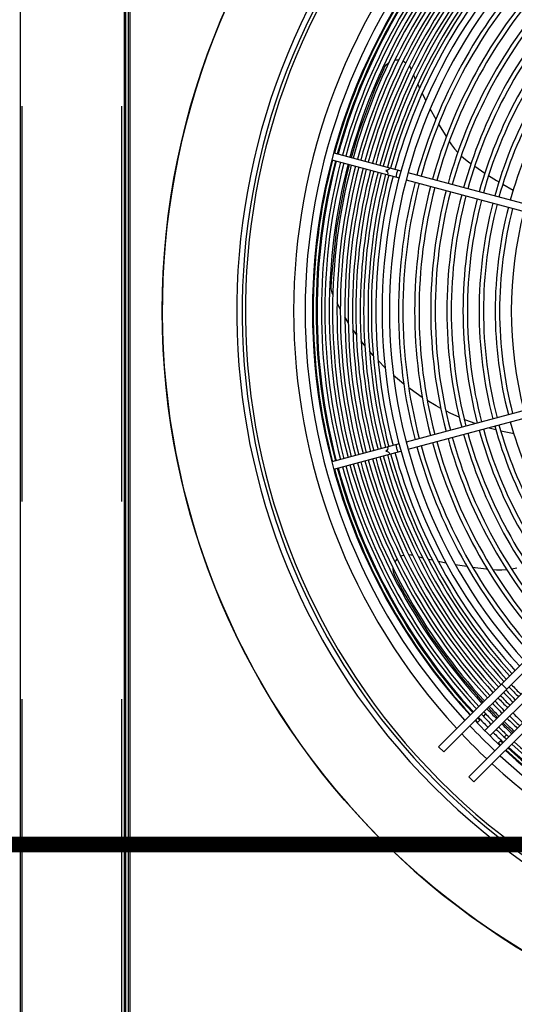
# Model space of a CAD drawing. Header units: centimetres. Extents: x -92429 to 178773, y 2337 to 428125.
# Tile 19 of 138: x 162417 to 162449, y 8883 to 8945. Entities that reach past the tile are written whole.
import ezdxf

# ---------------------------------------------------------------- set-up
doc = ezdxf.new("R2010")
doc.units = ezdxf.units.CM
doc.header["$LTSCALE"] = 50
doc.linetypes.add('DASHED', pattern=[0.75, 0.5, -0.25])
doc.layers.add('Dach_Ist$0$RYSUNKOWE_NIEDRUK', color=6, linetype='Continuous', plot=False)
doc.layers.add('WL_urządzenia', color=1, linetype='Continuous')

msp = doc.modelspace()

# ---------------------------------------------------------------- linework, layer by layer
at = {"layer": 'Dach_Ist$0$RYSUNKOWE_NIEDRUK', "color": 8, "const_width": 1, "elevation": 2170}
msp.add_lwpolyline([(162474.34, 8804.997), (162761.334, 8893.291), (162225.915, 8893.291), (162346.373, 8893.291), (162346.373, 8733.149), (162346.373, 13607.706), (162346.373, 13508.773), (162262.567, 13508.773), (162671.299, 13508.773), (162444.719, 13577.681)], dxfattribs=at)
at = {"layer": 'WL_urządzenia', "color": 1, "linetype": 'Continuous'}
for p, q in [((162417.438, 8976.682, 2170), (162417.438, 8877.4, 2170)), ((162424.019, 8976.682, 2170), (162424.019, 8877.4, 2170)), ((162424.112, 8975.708, 2170), (162424.112, 8878.373, 2170)), ((162424.297, 8878.466, 2170), (162424.297, 8975.616, 2170)), ((162424.39, 8975.708, 2170), (162424.39, 8878.373, 2170)), ((162440.495, 8942.452, 2170), (162440.602, 8942.604, 2170)), ((162440.602, 8942.604, 2170), (162440.734, 8942.728, 2170)), ((162440.734, 8942.728, 2170), (162440.756, 8942.745, 2170)), ((162441.144, 8942.908, 2170), (162441.235, 8942.92, 2170)), ((162441.235, 8942.92, 2170), (162441.385, 8942.918, 2170)), ((162441.661, 8942.849, 2170), (162441.758, 8942.801, 2170)), ((162441.758, 8942.801, 2170), (162441.847, 8942.744, 2170)), ((162442.054, 8942.536, 2170), (162442.128, 8942.414, 2170)), ((162439.947, 8941.221, 2170), (162440.459, 8942.383, 2170)), ((162440.459, 8942.383, 2170), (162440.495, 8942.452, 2170)), ((162442.128, 8942.414, 2170), (162442.154, 8942.358, 2170)), ((162442.154, 8942.358, 2170), (162442.177, 8942.303, 2170)), ((162442.324, 8941.966, 2170), (162442.326, 8941.962, 2170)), ((162442.326, 8941.962, 2170), (162442.439, 8941.711, 2170)), ((162442.591, 8941.379, 2170), (162442.71, 8941.128, 2170)), ((162438.877, 8938.34, 2170), (162439.947, 8941.221, 2170)), ((162442.868, 8940.802, 2170), (162443.1, 8940.341, 2170)), ((162443.377, 8939.812, 2170), (162443.736, 8939.163, 2170)), ((162443.913, 8938.856, 2170), (162444.364, 8938.107, 2170)), ((162438.398, 8936.742, 2170), (162438.877, 8938.34, 2170)), ((162444.364, 8938.107, 2170), (162444.397, 8938.053, 2170)), ((162444.584, 8937.757, 2170), (162444.594, 8937.742, 2170)), ((162444.594, 8937.742, 2170), (162444.719, 8937.556, 2170)), ((162444.719, 8937.556, 2170), (162444.921, 8937.293, 2170)), ((162437.279, 8937.042, 2170), (162441.532, 8935.902, 2170)), ((162444.921, 8937.293, 2170), (162445.122, 8937.065, 2170)), ((162437.159, 8936.594, 2170), (162441.412, 8935.454, 2170)), ((162445.341, 8936.847, 2170), (162445.369, 8936.821, 2170)), ((162445.369, 8936.821, 2170), (162445.608, 8936.617, 2170)), ((162445.608, 8936.617, 2170), (162445.798, 8936.474, 2170)), ((162445.798, 8936.474, 2170), (162445.958, 8936.36, 2170)), ((162438.045, 8935.347, 2170), (162438.278, 8936.294, 2170)), ((162456.487, 8931.895, 2170), (162441.98, 8935.782, 2170)), ((162446.195, 8936.194, 2170), (162446.834, 8935.763, 2170)), ((162437.468, 8932.29, 2170), (162438.045, 8935.347, 2170)), ((162441.86, 8935.334, 2170), (162456.367, 8931.447, 2170)), ((162447.075, 8935.607, 2170), (162447.571, 8935.295, 2170)), ((162447.571, 8935.295, 2170), (162447.724, 8935.201, 2170)), ((162447.969, 8935.053, 2170), (162448.627, 8934.673, 2170)), ((162437.155, 8929.216, 2170), (162437.468, 8932.29, 2170)), ((162437.121, 8928.543, 2170), (162437.155, 8929.216, 2170)), ((162437.122, 8928.441, 2170), (162437.121, 8928.543, 2170)), ((162437.153, 8928.26, 2170), (162437.122, 8928.441, 2170)), ((162437.207, 8928.114, 2170), (162437.153, 8928.26, 2170)), ((162437.22, 8928.085, 2170), (162437.207, 8928.114, 2170)), ((162437.696, 8927.152, 2170), (162437.487, 8927.543, 2170)), ((162438.194, 8926.312, 2170), (162437.976, 8926.665, 2170)), ((162438.709, 8925.553, 2170), (162438.484, 8925.873, 2170)), ((162439.101, 8925.032, 2170), (162439.007, 8925.153, 2170)), ((162439.237, 8924.862, 2170), (162439.101, 8925.032, 2170)), ((162439.775, 8924.231, 2170), (162439.541, 8924.497, 2170)), ((162440.528, 8923.449, 2170), (162440.084, 8923.898, 2170)), ((162443.915, 8899.478, 2170), (162467.943, 8923.506, 2170)), ((162441.306, 8922.745, 2170), (162441.051, 8922.965, 2170)), ((162441.711, 8922.414, 2170), (162441.306, 8922.745, 2170)), ((162456.367, 8922.635, 2170), (162441.86, 8918.748, 2170)), ((162468.208, 8923.116, 2170), (162444.242, 8899.15, 2170)), ((162441.98, 8918.3, 2170), (162456.487, 8922.187, 2170)), ((162442.105, 8922.111, 2170), (162442.028, 8922.169, 2170)), ((162442.878, 8921.573, 2170), (162442.105, 8922.111, 2170)), ((162443.764, 8921.035, 2170), (162443.197, 8921.37, 2170)), ((162445.816, 8897.577, 2170), (162469.781, 8921.543, 2170)), ((162444.049, 8920.879, 2170), (162443.764, 8921.035, 2170)), ((162470.172, 8921.277, 2170), (162446.143, 8897.249, 2170)), ((162444.677, 8920.561, 2170), (162444.369, 8920.713, 2170)), ((162445.218, 8920.313, 2170), (162444.677, 8920.561, 2170)), ((162445.629, 8920.142, 2170), (162445.536, 8920.179, 2170)), ((162446.225, 8919.917, 2170), (162445.629, 8920.142, 2170)), ((162447.533, 8919.516, 2170), (162447.035, 8919.654, 2170)), ((162448.596, 8919.279, 2170), (162447.845, 8919.439, 2170)), ((162448.671, 8919.265, 2170), (162448.596, 8919.279, 2170)), ((162441.412, 8918.628, 2170), (162437.159, 8917.488, 2170)), ((162437.279, 8917.04, 2170), (162441.532, 8918.18, 2170)), ((162441.52, 8911.521, 2170), (162441.618, 8911.568, 2170)), ((162441.618, 8911.568, 2170), (162441.717, 8911.603, 2170)), ((162442.009, 8911.638, 2170), (162442.151, 8911.621, 2170)), ((162442.151, 8911.621, 2170), (162442.21, 8911.607, 2170)), ((162442.21, 8911.607, 2170), (162442.268, 8911.592, 2170)), ((162442.624, 8911.5, 2170), (162442.629, 8911.499, 2170)), ((162442.629, 8911.499, 2170), (162442.896, 8911.433, 2170)), ((162441.155, 8911.15, 2170), (162441.203, 8911.229, 2170)), ((162441.203, 8911.229, 2170), (162441.296, 8911.346, 2170)), ((162443.251, 8911.349, 2170), (162443.522, 8911.288, 2170)), ((162443.877, 8911.212, 2170), (162444.382, 8911.111, 2170)), ((162444.97, 8911.004, 2170), (162445.703, 8910.887, 2170)), ((162446.054, 8910.837, 2170), (162446.921, 8910.731, 2170)), ((162448.553, 8910.732, 2170), (162448.861, 8910.795, 2170)), ((162441.045, 8910.716, 2170), (162441.045, 8910.744, 2170)), ((162441.062, 8910.536, 2170), (162441.045, 8910.716, 2170)), ((162441.115, 8910.358, 2170), (162441.062, 8910.536, 2170)), ((162441.147, 8910.288, 2170), (162441.115, 8910.358, 2170)), ((162441.748, 8909.169, 2170), (162441.147, 8910.288, 2170)), ((162446.921, 8910.731, 2170), (162446.984, 8910.725, 2170)), ((162447.332, 8910.69, 2170), (162447.35, 8910.688, 2170)), ((162447.35, 8910.688, 2170), (162447.574, 8910.673, 2170)), ((162447.574, 8910.673, 2170), (162447.905, 8910.669, 2170)), ((162447.905, 8910.669, 2170), (162448.209, 8910.687, 2170)), ((162448.516, 8910.726, 2170), (162448.553, 8910.732, 2170)), ((162443.36, 8906.551, 2170), (162441.748, 8909.169, 2170)), ((162445.206, 8904.053, 2170), (162443.36, 8906.551, 2170)), ((162446.724, 8902.287, 2170), (162445.206, 8904.053, 2170)), ((162446.832, 8900.494, 2170), (162449.946, 8903.608, 2170)), ((162448.218, 8903.125, 2170), (162447.89, 8903.453, 2170)), ((162447.16, 8900.166, 2170), (162450.273, 8903.28, 2170)), ((162446.752, 8901.397, 2170), (162446.902, 8901.547, 2170)), ((162447.26, 8901.716, 2170), (162447.04, 8901.948, 2170)), ((162447.651, 8901.314, 2170), (162447.26, 8901.716, 2170)), ((162446.348, 8900.993, 2170), (162446.555, 8901.2, 2170)), ((162448.613, 8900.375, 2170), (162447.979, 8900.986, 2170)), ((162448.213, 8900.236, 2170), (162448.062, 8900.086, 2170)), ((162447.866, 8899.889, 2170), (162447.659, 8899.682, 2170)), ((162444.242, 8899.15, 2170), (162443.915, 8899.478, 2170)), ((162446.143, 8897.249, 2170), (162445.816, 8897.577, 2170))]:
    msp.add_line(p, q, dxfattribs=at)
at = {"layer": 'WL_urządzenia', "color": 1, "linetype": 'DASHED'}
for p, q in [((162417.577, 8877.493, 2170), (162417.577, 8976.589, 2170)), ((162423.88, 8877.493, 2170), (162423.88, 8976.589, 2170))]:
    msp.add_line(p, q, dxfattribs=at)
at = {"layer": 'WL_urządzenia', "color": 1, "linetype": 'Continuous'}
for points in [[(162440.81, 8936.096, -0.407676), (162440.569, 8935.92, -0.407676), (162440.69, 8935.648)], [(162441.328, 8935.957, -0.037253), (162441.259, 8935.735, -0.037253), (162441.208, 8935.509)], [(162440.69, 8918.434, -0.407676), (162440.569, 8918.162, -0.407676), (162440.81, 8917.986)], [(162441.208, 8918.573, -0.037253), (162441.259, 8918.347, -0.037253), (162441.328, 8918.125)]]:
    msp.add_lwpolyline(points, format="xyb", dxfattribs=at)
msp.add_circle((162473.707, 8927.041, 2170), 47.277, dxfattribs=at)
for radius, start, end in [(47.277, 319.44157, 310.55843), (42.566, 317.99606, 312.00394), (42.222, 318.02047, 311.97953), (42.012, 318.03557, 311.96443), (38.964, 137.31794, 222.68206), (38.239, 137.36195, 222.63805), (37.775, 137.39095, 222.60905), (37.729, 137.39389, 164.64806), (37.544, 137.40572, 164.64632), (37.483, 137.40961, 164.64575), (37.205, 137.42763, 164.6431), (36.992, 137.4416, 164.64105), (36.714, 137.4601, 164.63833), (36.501, 137.47444, 164.63622), (36.223, 137.49345, 164.63343), (36.011, 137.50819, 164.63126), (35.732, 137.52772, 164.62839), (35.52, 137.54287, 164.62617), (35.242, 137.56294, 164.62322), (35.029, 137.57852, 164.62093), (34.751, 137.59916, 164.6179), (34.538, 137.61518, 164.61555), (34.26, 137.63642, 164.61242), (33.372, 137.70664, 222.29336), (34.048, 137.6529, 164.61), (33.769, 137.67476, 164.60679), (32.908, 137.74479, 222.25521), (32.329, 137.79404, 164.58927), (32.051, 137.81831, 164.58571), (31.31, 137.88505, 164.5759), (31.032, 137.91093, 164.5721), (30.291, 137.98219, 164.56164), (30.013, 138.00985, 164.55757), (29.272, 138.0861, 164.54638), (28.994, 138.11574, 164.54203), (28.253, 138.19752, 164.53002), (27.975, 138.22935, 164.52534), (27.234, 138.31729, 164.51243), (26.956, 138.35156, 164.5074), (26.215, 138.44639, 164.49348), (37.729, 165.35194, 194.64806), (37.544, 165.35368, 194.64632), (37.483, 165.35425, 194.64575), (37.205, 165.3569, 194.6431), (36.992, 165.35895, 194.64105), (36.714, 165.36167, 194.63833), (36.501, 165.36378, 194.63622), (36.223, 165.36657, 194.63343), (36.011, 165.36874, 194.63126), (35.732, 165.37161, 194.62839), (35.52, 165.37383, 194.62617), (35.242, 165.37678, 194.62322), (35.029, 165.37907, 194.62093), (34.751, 165.3821, 194.6179), (34.538, 165.38445, 194.61555), (34.26, 165.38757, 194.61243), (34.048, 165.39, 194.61), (33.769, 165.39321, 194.60679), (32.329, 165.41073, 194.58927), (32.051, 165.41429, 194.58571), (31.31, 165.4241, 194.5759), (31.032, 165.4279, 194.5721), (30.291, 165.43836, 194.56164), (30.013, 165.44243, 194.55757), (29.272, 165.45362, 194.54638), (28.994, 165.45797, 194.54203), (28.253, 165.46998, 194.53002), (27.975, 165.47466, 194.52534), (27.234, 165.48757, 194.51243), (26.956, 165.4926, 194.5074), (26.215, 165.50652, 194.49348), (25.937, 165.51196, 194.48804), (25.196, 165.52701, 194.47299), (28.253, 195.46998, 221.80248), (27.975, 195.47466, 221.77065), (27.234, 195.48757, 221.68271), (26.956, 195.4926, 221.64844), (26.215, 195.50652, 221.55361), (30.291, 195.43836, 222.01781), (30.013, 195.44243, 221.99015), (29.272, 195.45362, 221.9139), (28.994, 195.45797, 221.88426), (32.329, 195.41073, 222.20596), (32.051, 195.41429, 222.18169), (31.31, 195.4241, 222.11495), (31.032, 195.4279, 222.08907), (35.242, 195.37678, 222.43706), (35.029, 195.37907, 222.42148), (34.751, 195.3821, 222.40084), (34.538, 195.38445, 222.38482), (34.26, 195.38758, 222.36358), (34.048, 195.39, 222.3471), (33.769, 195.39321, 222.32524), (37.729, 195.35194, 222.60611), (37.544, 195.35368, 222.59428), (37.483, 195.35425, 222.59039), (37.205, 195.3569, 222.57237), (36.992, 195.35895, 222.5584), (36.714, 195.36167, 222.5399), (36.501, 195.36378, 222.52556), (36.223, 195.36657, 222.50655), (36.011, 195.36874, 222.49181), (35.732, 195.37161, 222.47228), (35.52, 195.37383, 222.45713), (34.538, 223.15431, 224.61555), (35.52, 223.20533, 224.62617), (35.242, 223.19117, 224.62322), (35.029, 223.18018, 224.62093), (34.751, 223.16561, 224.6179), (36.223, 223.24019, 224.63343), (36.011, 223.2298, 224.63126), (35.732, 223.21602, 224.62839), (37.205, 223.28663, 224.6431), (36.992, 223.27678, 224.64105), (36.714, 223.26372, 224.63833), (36.501, 223.25361, 224.63622), (35.732, 225.37161, 226.78398), (37.775, 223.31252, 226.68748), (37.729, 223.31044, 223.5921), (37.544, 223.3021, 223.58515), (37.483, 223.29935, 224.64575), (36.714, 225.36167, 226.73627), (36.501, 225.36378, 226.74639), (36.223, 225.36657, 226.75981), (36.011, 225.36874, 226.7702), (38.964, 223.36403, 226.63597), (38.239, 223.33298, 226.66702), (37.483, 225.35425, 226.70065), (37.205, 225.3569, 226.71337), (36.992, 225.35895, 226.72322), (37.729, 226.4079, 226.68956), (37.544, 226.41485, 226.6979), (37.205, 227.42763, 254.6431), (36.992, 227.4416, 254.64105), (37.775, 227.39095, 312.60905), (37.729, 227.39389, 254.64806), (37.544, 227.40571, 254.64632), (37.483, 227.40961, 254.64575), (38.964, 227.31794, 311.72673), (38.239, 227.36195, 312.63805)]:
    msp.add_arc((162473.707, 8927.041, 2170), radius, start, end, dxfattribs=at)

doc.saveas('drawing.dxf')
